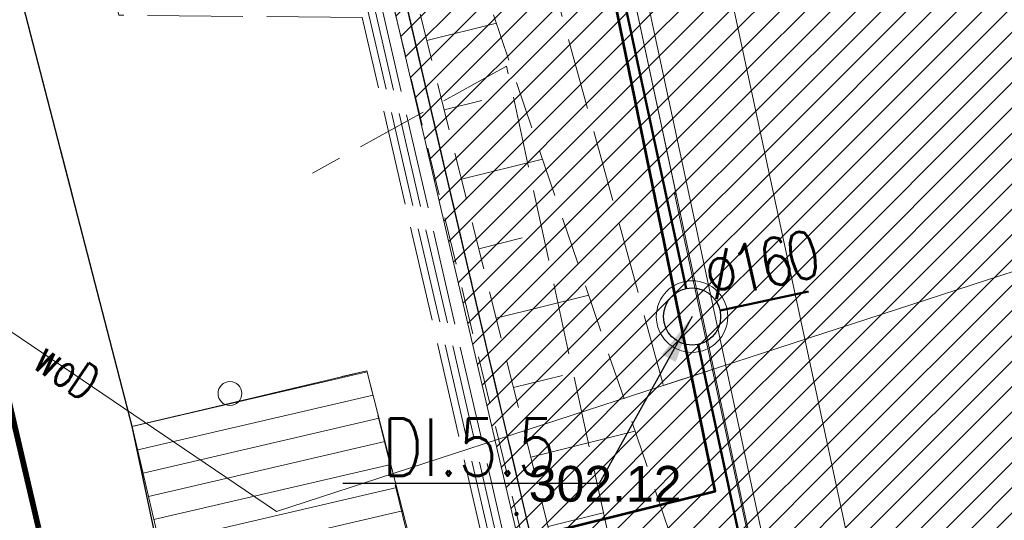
# Model space of a CAD drawing. Header units: metres. Extents: x 6567444 to 13135881, y 5574237 to 11149086.
# Tile 28 of 212: x 6567844 to 6567864, y 5574429 to 5574440. Entities that reach past the tile are written whole.
import ezdxf
from ezdxf.enums import TextEntityAlignment as Align

# ---------------------------------------------------------------- set-up
doc = ezdxf.new("R2010")
doc.units = ezdxf.units.M
for name, pattern in [('_MDCP$0$2.0_1.0', [3, 2, -1]), ('_MDCP$0$L_0_03', [1, 0.5, -0.5]), ('_MDCP$0$L_0_04', [1.5, 1, -0.5]), ('_MDCP$0$L_2_50', [2.5, 2, -0.5]), ('_MDCP$1$L_0_06', [2, 1.5, -0.5]), ('GE.I.6640.1.468.2024_MDCP_dodatkowe pomiary_12.03.2026$0$2.0_1.0', [3, 2, -1]), ('GE.I.6640.1.468.2024_MDCP_dodatkowe pomiary_12.03.2026$0$L_0_03', [1, 0.5, -0.5]), ('GE.I.6640.1.468.2024_MDCP_dodatkowe pomiary_12.03.2026$0$L_0_04', [1.5, 1, -0.5]), ('GE.I.6640.1.468.2024_MDCP_dodatkowe pomiary_12.03.2026$0$L_0_06', [2, 1.5, -0.5]), ('GE.I.6640.1.468.2024_MDCP_dodatkowe pomiary_12.03.2026$0$L_2_50', [2.5, 2, -0.5])]:
    doc.linetypes.add(name, pattern=pattern)
for name, color, linetype, lineweight in [('_MDCP$0$EGB_DzialkaEwidencyjna', 7, 'Continuous', 18), ('_MDCP$0$EGB_Klasouzytek', 92, 'Continuous', 18), ('_MDCP$0$EGB_KonturUzytkuGruntowego', 92, 'Continuous', 18), ('_MDCP$0$GES_InneUrzadzeniaTowarzyszace_P', 7, 'Continuous', 18), ('_MDCP$0$GES_PrzewodElektroenergetyczny_Projektowany', 7, 'Continuous', 18), ('_MDCP$0$GES_PrzewodKanalizacyjny_Projektowany', 7, 'Continuous', 18), ('_MDCP$0$KR_ObiektKarto', 7, 'Continuous', 18), ('_MDCP$0$OT_Komunikacja', 7, 'Continuous', 18), ('_MDCP$0$OT_Skarpa', 7, 'Continuous', 18), ('_MDCP$0$OTRS', 7, 'Continuous', 13), ('_MDCP$0$OTRS_O', 7, 'Continuous', 20), ('_MDCP$0$Z_GRANICE SPRAWDZONE', 100, 'Continuous', 30), ('_MDCP$0$Z_ZAKRES', 214, 'Continuous', 90), ('_MDCP$1$GES_PrzewodWodociagowy', 5, 'Continuous', 18), ('_MDCP$1$GES_PrzewodWodociagowy_Projektowany', 7, 'Continuous', 18), ('_TT_KAN_D', 96, 'Continuous', 50), ('_TT_KAN_D_OPIS_DN', 7, 'Continuous', 30), ('_TT_KAN_D_Opis_PKT_I', 7, 'Continuous', 30), ('_TT_KAN_D_Opis_PKT_II', 7, 'Continuous', 30), ('_TT_opis', 7, 'Continuous', 25), ('GE.I.6640.1.468.2024_MDCP_dodatkowe pomiary_12.03.2026$0$EGB_DzialkaEwidencyjna', 7, 'Continuous', 18), ('GE.I.6640.1.468.2024_MDCP_dodatkowe pomiary_12.03.2026$0$EGB_Klasouzytek', 92, 'Continuous', 18), ('GE.I.6640.1.468.2024_MDCP_dodatkowe pomiary_12.03.2026$0$EGB_KonturUzytkuGruntowego', 92, 'Continuous', 18), ('GE.I.6640.1.468.2024_MDCP_dodatkowe pomiary_12.03.2026$0$GES_InneUrzadzeniaTowarzyszace_P', 7, 'Continuous', 18), ('GE.I.6640.1.468.2024_MDCP_dodatkowe pomiary_12.03.2026$0$GES_PrzewodElektroenergetyczny_Projektowany', 7, 'Continuous', 18), ('GE.I.6640.1.468.2024_MDCP_dodatkowe pomiary_12.03.2026$0$GES_PrzewodKanalizacyjny_Projektowany', 7, 'Continuous', 18), ('GE.I.6640.1.468.2024_MDCP_dodatkowe pomiary_12.03.2026$0$GES_PrzewodWodociagowy', 5, 'Continuous', 18), ('GE.I.6640.1.468.2024_MDCP_dodatkowe pomiary_12.03.2026$0$GES_PrzewodWodociagowy_Projektowany', 7, 'Continuous', 18), ('GE.I.6640.1.468.2024_MDCP_dodatkowe pomiary_12.03.2026$0$KR_ObiektKarto', 7, 'Continuous', 18), ('GE.I.6640.1.468.2024_MDCP_dodatkowe pomiary_12.03.2026$0$OT_Komunikacja', 7, 'Continuous', 18), ('GE.I.6640.1.468.2024_MDCP_dodatkowe pomiary_12.03.2026$0$OT_Skarpa', 7, 'Continuous', 18), ('GE.I.6640.1.468.2024_MDCP_dodatkowe pomiary_12.03.2026$0$OTRS', 7, 'Continuous', 13), ('GE.I.6640.1.468.2024_MDCP_dodatkowe pomiary_12.03.2026$0$OTRS_O', 7, 'Continuous', 20), ('GE.I.6640.1.468.2024_MDCP_dodatkowe pomiary_12.03.2026$0$Z_GRANICE SPRAWDZONE', 100, 'Continuous', 30), ('GE.I.6640.1.468.2024_MDCP_dodatkowe pomiary_12.03.2026$0$Z_ZAKRES', 214, 'Continuous', 90)]:
    doc.layers.add(name, color=color, linetype=linetype, lineweight=lineweight)
doc.layers.add('FORMA - Arch 01 - PZT 1 Strefy', color=7, linetype='Continuous')
doc.styles.add('_MDCP$0$BDOT', font='arial.ttf', dxfattribs={"width": 0.9})
doc.styles.add('_MDCP$0$STANDARD', font='simplex.shx')
doc.styles.add('GE.I.6640.1.468.2024_MDCP_dodatkowe pomiary_12.03.2026$0$BDOT', font='arial.ttf', dxfattribs={"width": 0.9})
doc.styles.add('GE.I.6640.1.468.2024_MDCP_dodatkowe pomiary_12.03.2026$0$STANDARD', font='simplex.shx')
doc.styles.add('pzt_11-06-2015 (2)$0$RomanS', font='romans.shx')
doc.styles.add('ROMANS', font='romans.shx', dxfattribs={"width": 0.9})
doc.styles.get("Standard").update_dxf_attribs({"font": 'arial.ttf'})
doc.dimstyles.new('ISO-25', dxfattribs={"dimtxt": 2.5, "dimasz": 2.5, "dimexe": 1.25, "dimexo": 0.625, "dimtad": 1, "dimtxsty": 'Standard', "dimcen": 2.5, "dimadec": 0, "dimazin": 0, "dimtfac": 1, "dimtmove": 0, "dimatfit": 3, "dimfxl": 1, "dimarcsym": 0})
pattern_1 = [(45, (0, 0), (-0.265165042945, 0.265165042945), [])]

# ---------------------------------------------------------------- blocks, each defined once
blk = doc.blocks.new('_MDCP$0$other_SUPP')
at = {"color": 0, "linetype": 'Continuous', "lineweight": 18}
blk.add_circle((0, 0), 0.5, dxfattribs=at)
blk = doc.blocks.new('_MDCP$0$OTRS')
at = {"layer": '_MDCP$0$OTRS', "color": 0, "lineweight": -3, "const_width": 0.09}
blk.add_lwpolyline([(-0.045, 0, 1), (0.045, 0, 1)], format="xyb", close=True, dxfattribs=at)
at = {"layer": '_MDCP$0$OTRS_O', "color": 0, "style": '_MDCP$0$BDOT'}
blk.add_attdef('RZEDNA', (0.514, 0.515), '', height=1.5, dxfattribs=at)
blk = doc.blocks.new('_MDCP')
at = {"layer": '_MDCP$0$EGB_DzialkaEwidencyjna', "linetype": 'CONTINUOUS', "lineweight": 18}
for p, q in [((6567849.51, 5574552.26), (6567921.55, 5574569.11)), ((6567921.55, 5574569.11), (6567946.41, 5574443.1)), ((6567830.11, 5574547.72), (6567849.51, 5574552.26)), ((6567829, 5574518.49), (6567830.11, 5574547.72)), ((6567851.37, 5574441.53), (6567829, 5574518.49)), ((6567946.41, 5574443.1), (6567945.87, 5574426.93)), ((6567857.95, 5574413.39), (6567851.37, 5574441.53)), ((6567945.87, 5574426.93), (6567941.78, 5574411.28)), ((6567864.17, 5574367.81), (6567857.95, 5574413.39)), ((6567941.78, 5574411.28), (6567926.87, 5574389.48)), ((6567926.87, 5574389.48), (6567903.73, 5574376.76)), ((6567903.73, 5574376.76), (6567864.17, 5574367.81))]:
    blk.add_line(p, q, dxfattribs=at)
at = {"layer": '_MDCP$0$EGB_DzialkaEwidencyjna', "linetype": 'Continuous', "lineweight": 18}
blk.add_line((6567851.427, 5574441.287), (6567857.893, 5574413.633), dxfattribs=at)
at = {"layer": '_MDCP$0$EGB_Klasouzytek', "lineweight": 18}
blk.add_lwpolyline([(6567903.73, 5574376.76), (6567864.17, 5574367.81), (6567857.95, 5574413.39), (6567851.37, 5574441.53), (6567829, 5574518.49), (6567830.11, 5574547.72), (6567849.51, 5574552.26), (6567921.55, 5574569.11), (6567946.41, 5574443.1), (6567945.87, 5574426.93), (6567941.78, 5574411.28), (6567926.87, 5574389.48)], close=True, dxfattribs=at)
blk.add_lwpolyline([(6567843.288, 5574339.738), (6567840.22, 5574379.37), (6567837.97, 5574408.39), (6567824.54, 5574464.39), (6567815.07, 5574503.11), (6567813.39, 5574510.85), (6567812.91, 5574512.76), (6567809.64, 5574533.63), (6567810.66, 5574545.93), (6567811.96, 5574548.85), (6567814.7, 5574549.3), (6567819.81, 5574551.02), (6567841.64, 5574556.2), (6567848.19, 5574557.83), (6567849.51, 5574552.26), (6567830.11, 5574547.72), (6567829, 5574518.49), (6567851.37, 5574441.53), (6567857.95, 5574413.39), (6567862.49, 5574380.1), (6567864.17, 5574367.81), (6567869.98, 5574345.11), (6567862.17, 5574342.99), (6567862.141, 5574342.197)], dxfattribs=at)
at = {"layer": '_MDCP$0$EGB_KonturUzytkuGruntowego', "linetype": '_MDCP$0$L_0_03', "lineweight": 18, "flags": 128}
blk.add_lwpolyline([(6567864.17, 5574367.81), (6567862.49, 5574380.1), (6567857.95, 5574413.39), (6567851.37, 5574441.53), (6567829, 5574518.49), (6567830.11, 5574547.72), (6567849.51, 5574552.26), (6567921.55, 5574569.11), (6567946.41, 5574443.1), (6567945.87, 5574426.93), (6567941.78, 5574411.28), (6567926.87, 5574389.48), (6567903.73, 5574376.76)], close=True, dxfattribs=at)
at = {"layer": '_MDCP$0$EGB_KonturUzytkuGruntowego', "linetype": '_MDCP$0$L_0_03', "lineweight": 18}
blk.add_lwpolyline([(6567843.288, 5574339.738), (6567840.22, 5574379.37), (6567837.97, 5574408.39), (6567824.54, 5574464.39), (6567815.07, 5574503.11), (6567813.39, 5574510.85), (6567812.91, 5574512.76), (6567809.64, 5574533.63), (6567810.66, 5574545.93), (6567811.96, 5574548.85), (6567814.7, 5574549.3), (6567819.81, 5574551.02), (6567841.64, 5574556.2), (6567848.19, 5574557.83), (6567849.51, 5574552.26), (6567830.11, 5574547.72), (6567829, 5574518.49), (6567851.37, 5574441.53), (6567857.95, 5574413.39), (6567862.49, 5574380.1), (6567864.17, 5574367.81), (6567869.98, 5574345.11), (6567862.17, 5574342.99), (6567862.141, 5574342.197)], dxfattribs=at)
at = {"layer": '_MDCP$0$GES_PrzewodElektroenergetyczny_Projektowany', "color": 1, "linetype": '_MDCP$0$L_2_50', "lineweight": 18}
for points in [[(6567863.13, 5574345.65), (6567861.02, 5574363.92), (6567859.55, 5574369.88), (6567857.7, 5574384.68), (6567853.11, 5574407.63), (6567856.91, 5574413.93), (6567850.9, 5574439.94), (6567845.79, 5574439.99), (6567840.33, 5574462.89)], [(6567863.28, 5574345.6), (6567861.17, 5574363.95), (6567859.7, 5574369.91), (6567857.85, 5574384.71), (6567853.27, 5574407.6), (6567857.07, 5574413.91), (6567851.02, 5574440.09), (6567845.91, 5574440.13), (6567840.48, 5574462.92)], [(6567863.44, 5574345.55), (6567861.32, 5574363.97), (6567859.85, 5574369.93), (6567858, 5574384.73), (6567853.42, 5574407.58), (6567857.22, 5574413.88), (6567851.14, 5574440.24), (6567846.03, 5574440.28), (6567840.62, 5574462.96)], [(6567862.97, 5574345.7), (6567860.87, 5574363.89), (6567859.4, 5574369.85), (6567857.55, 5574384.66), (6567852.95, 5574407.66), (6567856.75, 5574413.96), (6567850.78, 5574439.79), (6567845.68, 5574439.84), (6567840.19, 5574462.85)]]:
    blk.add_lwpolyline(points, dxfattribs=at)
at = {"layer": '_MDCP$0$GES_PrzewodKanalizacyjny_Projektowany', "color": 36, "linetype": '_MDCP$1$L_0_06', "lineweight": 18}
blk.add_lwpolyline([(6567823.812, 5574400.465), (6567860.28, 5574407.79), (6567858.51, 5574417.11), (6567853.81, 5574438.77), (6567849.74, 5574436.53)], dxfattribs=at)
at = {"layer": '_MDCP$0$KR_ObiektKarto', "linetype": 'Continuous', "lineweight": 18, "flags": 128}
for points in [[(6567852.136, 5574439.312), (6567853.596, 5574439.676)], [(6567852.499, 5574437.856), (6567853.29, 5574438.054)], [(6567852.862, 5574436.401), (6567854.564, 5574436.826)], [(6567853.225, 5574434.946), (6567854.137, 5574435.173)], [(6567853.588, 5574433.49), (6567855.532, 5574433.975)], [(6567850.887, 5574432.363), (6567845.96, 5574431.22)], [(6567853.952, 5574432.035), (6567854.984, 5574432.292)], [(6567851.011, 5574431.878), (6567846.074, 5574430.73)], [(6567851.135, 5574431.394), (6567846.188, 5574430.243)], [(6567854.315, 5574430.579), (6567856.5, 5574431.125)], [(6567851.259, 5574430.909), (6567846.302, 5574429.756)], [(6567851.382, 5574430.425), (6567846.415, 5574429.269)], [(6567851.506, 5574429.94), (6567846.529, 5574428.783)], [(6567851.63, 5574429.456), (6567846.643, 5574428.296)], [(6567854.678, 5574429.124), (6567855.831, 5574429.412)]]:
    blk.add_lwpolyline(points, dxfattribs=at)
at = {"layer": '_MDCP$0$OT_Komunikacja', "color": 7, "linetype": 'Continuous', "lineweight": 25, "flags": 128}
blk.add_lwpolyline([(6567856.09, 5574372.83), (6567857, 5574372.9), (6567856.31, 5574378.9), (6567855.79, 5574382.87), (6567855.18, 5574386.83), (6567854.51, 5574390.76), (6567853.78, 5574394.71), (6567853.05, 5574398.63), (6567852.19, 5574402.6), (6567849.76, 5574413.26), (6567845.96, 5574431.22), (6567840.92, 5574450.67), (6567838.96, 5574456.25)], dxfattribs=at)
at = {"layer": '_MDCP$0$OT_Komunikacja', "color": 7, "linetype": '_MDCP$0$L_0_04', "lineweight": 18, "flags": 128}
blk.add_lwpolyline([(6567947.515, 5574455.698), (6567948.396, 5574450.424), (6567948.648, 5574448.732), (6567948.975, 5574446.476), (6567949.265, 5574444.281), (6567949.478, 5574440.508), (6567949.478, 5574438.827), (6567949.548, 5574436.345), (6567949.466, 5574434.494), (6567949.331, 5574431.506), (6567949.013, 5574428.567), (6567948.397, 5574424.452), (6567947.845, 5574421.592), (6567946.958, 5574417.848), (6567946.194, 5574415.206), (6567944.955, 5574411.463), (6567944.22, 5574409.565), (6567943.335, 5574407.431), (6567941.896, 5574404.446), (6567940.723, 5574402.331), (6567939.781, 5574400.677), (6567938.516, 5574398.665), (6567936.744, 5574396.084), (6567934.465, 5574393.243), (6567932.327, 5574390.844), (6567928.971, 5574387.543), (6567926.7, 5574385.54), (6567925.032, 5574384.195), (6567923.337, 5574382.935), (6567920.797, 5574381.179), (6567917.606, 5574379.366), (6567914.527, 5574377.737), (6567911.816, 5574376.502), (6567909.558, 5574375.579), (6567907.269, 5574374.816), (6567903.606, 5574373.672), (6567899.382, 5574372.528), (6567894.891, 5574371.274), (6567878.894, 5574366.917), (6567867.949, 5574363.87), (6567863.154, 5574362.61), (6567857.11, 5574361.35), (6567856.863, 5574364.456), (6567856.582, 5574368.039), (6567856.09, 5574372.83), (6567857, 5574372.9), (6567856.31, 5574378.9), (6567855.79, 5574382.87), (6567855.18, 5574386.83), (6567854.51, 5574390.76), (6567853.78, 5574394.71), (6567853.05, 5574398.63), (6567852.19, 5574402.6), (6567849.76, 5574413.26), (6567849.89, 5574414.22), (6567851.83, 5574414.67), (6567851.37, 5574416.66), (6567854.58, 5574417.42), (6567850.88, 5574432.39), (6567845.96, 5574431.22), (6567840.92, 5574450.67), (6567838.96, 5574456.25), (6567831.07, 5574490.06), (6567830.27, 5574495.98), (6567829, 5574501.83), (6567827.92, 5574506.7), (6567826.86, 5574511.56), (6567826.08, 5574515.52), (6567825.4, 5574519.47), (6567824.95, 5574522.44), (6567824.5, 5574526.43), (6567824.25, 5574529.43), (6567824.08, 5574532.42), (6567824.01, 5574536.4), (6567824.25, 5574539.41), (6567825.44, 5574545.29), (6567826.09, 5574547.18), (6567826.92, 5574548.98), (6567827.87, 5574550.71), (6567829, 5574552.37), (6567849.24, 5574556.86), (6567847.84, 5574562.43), (6567850.42, 5574563.07), (6567851, 5574562.82), (6567857.08, 5574558.64), (6567878.36, 5574563.51), (6567907.32, 5574570.28), (6567907.73, 5574567.88), (6567878.94, 5574561.2), (6567857.62, 5574556.33), (6567833.07, 5574550.68), (6567832.17, 5574550.48), (6567830.79, 5574549.8), (6567829.67, 5574548.79), (6567828.68, 5574547.02), (6567827.68, 5574544.22), (6567827.06, 5574541.37), (6567826.61, 5574538.33), (6567826.47, 5574535.3), (6567826.62, 5574531.27), (6567826.93, 5574527.32), (6567827.29, 5574523.8), (6567827.81, 5574520.34), (6567828.64, 5574515.44), (6567829.22, 5574512.47), (6567831.34, 5574502.7), (6567832, 5574502.04), (6567832.86, 5574501.86), (6567835.48, 5574490.39), (6567838.69, 5574476.72), (6567840.94, 5574477.22), (6567842.1, 5574472.29), (6567839.84, 5574471.76), (6567843.24, 5574457.14), (6567846.41, 5574443.89), (6567846.82, 5574442.27), (6567847.04, 5574441.61), (6567847.42, 5574441.08), (6567847.97, 5574440.71), (6567848.63, 5574440.56), (6567849.32, 5574440.61), (6567851.19, 5574441.04), (6567854.02, 5574429.39), (6567857.72, 5574414.07), (6567855.38, 5574413.53), (6567854.43, 5574412.7), (6567853.63, 5574411.68), (6567853.17, 5574410.72), (6567853.12, 5574409.71), (6567854.26, 5574404.84), (6567855.51, 5574399), (6567857.01, 5574391.2), (6567857.79, 5574386.18), (6567858.35, 5574382.21), (6567859.02, 5574377.27), (6567859.909, 5574368.887), (6567860.055, 5574367.78), (6567860.402, 5574366.895), (6567861.348, 5574365.757), (6567862.743, 5574365.112), (6567863.812, 5574364.983), (6567864.873, 5574365.082), (6567875.385, 5574368.045), (6567887.169, 5574371.344), (6567894.86, 5574373.433), (6567904.193, 5574375.979), (6567909.986, 5574377.842), (6567913.714, 5574379.575), (6567916.29, 5574380.93), (6567919.833, 5574382.929), (6567921.94, 5574384.465), (6567924.837, 5574386.597), (6567926.974, 5574388.488), (6567928.91, 5574390.273), (6567932.797, 5574394.443), (6567936.263, 5574399.014), (6567938.789, 5574403.047), (6567940.719, 5574406.619), (6567942.6, 5574410.97), (6567944.237, 5574415.951), (6567945.095, 5574418.932), (6567946.005, 5574422.667), (6567946.916, 5574428.255), (6567947.357, 5574433.537), (6567947.446, 5574438.626), (6567947.184, 5574444.294), (6567946.685, 5574448.233), (6567946.054, 5574452.175), (6567945.029, 5574458.386), (6567942.856, 5574469.729), (6567945.871, 5574465.435)], close=True, dxfattribs=at)
at = {"layer": '_MDCP$0$OT_Komunikacja', "color": 7, "linetype": 'Continuous', "lineweight": 35}
blk.add_lwpolyline([(6567825.64, 5574507.36), (6567848.98, 5574407.6), (6567849.55, 5574405.16), (6567850.09, 5574402.71), (6567850.6, 5574400.27), (6567851.1, 5574397.82), (6567851.58, 5574395.37), (6567852.04, 5574392.91), (6567852.48, 5574390.43), (6567852.89, 5574387.97), (6567853.29, 5574385.49), (6567853.67, 5574383.03), (6567854.02, 5574380.55), (6567854.35, 5574378.08), (6567854.66, 5574375.6), (6567854.97, 5574373.1), (6567855.23, 5574370.61), (6567855.48, 5574368.14), (6567855.71, 5574365.66), (6567855.92, 5574363.17), (6567856.1, 5574360.65), (6567856.28, 5574358.16)], dxfattribs=at)
at = {"layer": '_MDCP$0$OT_Komunikacja', "color": 7, "linetype": 'Continuous', "lineweight": 18, "flags": 128}
blk.add_lwpolyline([(6567845.96, 5574431.22), (6567850.88, 5574432.39), (6567853.26, 5574423.08), (6567848.14, 5574421.88)], close=True, dxfattribs=at)
at = {"layer": '_MDCP$0$OT_Skarpa', "color": 7, "linetype": '_MDCP$0$L_0_04', "lineweight": 18, "flags": 128}
blk.add_lwpolyline([(6567836.9, 5574495.68), (6567838.52, 5574491.11), (6567840.59, 5574480.86), (6567843.46, 5574480.36), (6567848.13, 5574462.83), (6567851.9, 5574444.67), (6567858.01, 5574426.68), (6567860.79, 5574412.31), (6567856.48, 5574410.59), (6567857.58, 5574403.57), (6567859.68, 5574394.97), (6567860.62, 5574385.5), (6567861.58, 5574370.45), (6567862.01, 5574368.01), (6567863.53, 5574367.38), (6567863.13, 5574366), (6567861.59, 5574366.75), (6567860.54, 5574368.19), (6567859.27, 5574379.76), (6567857.79, 5574389.9), (6567858.03, 5574392), (6567857.57, 5574394.08), (6567856.6, 5574396.01), (6567853.99, 5574408.75), (6567853.94, 5574410.45), (6567854.9, 5574412.03), (6567856.04, 5574412.96), (6567858.35, 5574413.64), (6567855.26, 5574426.79), (6567851.62, 5574441.38), (6567849.42, 5574443.2), (6567847.4, 5574447.15), (6567844.89, 5574462.43), (6567841.18, 5574478.32), (6567838.55, 5574479.72), (6567836.83, 5574487.4), (6567833.76, 5574501.75)], close=True, dxfattribs=at)
at = {"layer": '_MDCP$0$Z_GRANICE SPRAWDZONE', "linetype": 'ByBlock', "flags": 128}
blk.add_lwpolyline([(6567830.11, 5574547.72), (6567849.531, 5574552.262), (6567921.55, 5574569.11), (6567946.41, 5574443.1), (6567945.87, 5574426.93), (6567941.769, 5574411.258), (6567926.87, 5574389.48), (6567903.73, 5574376.76), (6567864.17, 5574367.81), (6567857.95, 5574413.39), (6567851.37, 5574441.53), (6567829, 5574518.49), (6567830.11, 5574547.72)], dxfattribs=at)
at = {"layer": '_MDCP$0$Z_ZAKRES', "linetype": '_MDCP$0$2.0_1.0', "lineweight": 140, "ltscale": 3}
blk.add_lwpolyline([(6567820.407, 5574555.719), (6567847.232, 5574561.997), (6567929.356, 5574581.206), (6567956.443, 5574443.911), (6567955.827, 5574425.481), (6567951.015, 5574407.07), (6567933.777, 5574381.866), (6567907.312, 5574367.318), (6567855.739, 5574355.65), (6567852.582, 5574378.747), (6567848.105, 5574411.572), (6567841.693, 5574438.994), (6567818.946, 5574517.253)], close=True, dxfattribs=at)
at = {"layer": '_MDCP$1$GES_PrzewodWodociagowy', "color": 5, "linetype": 'Continuous', "lineweight": 18, "flags": 128}
for points in [[(6567848.987, 5574429.438), (6567896.394, 5574444.884), (6567911.585, 5574448.06)], [(6567840.2, 5574435.385), (6567848.987, 5574429.438)]]:
    blk.add_lwpolyline(points, dxfattribs=at)
at = {"layer": '_MDCP$1$GES_PrzewodWodociagowy_Projektowany', "color": 5, "linetype": '_MDCP$1$L_0_06', "lineweight": 18}
blk.add_lwpolyline([(6567818.999, 5574433.824), (6567848.16, 5574441.63), (6567854.05, 5574443.19), (6567857.1, 5574432.08), (6567858.03, 5574432.38)], dxfattribs=at)
at = {"layer": '_MDCP$0$GES_InneUrzadzeniaTowarzyszace_P', "linetype": 'Continuous', "xscale": 0.5, "yscale": 0.5, "zscale": 0.5}
blk.add_blockref('_MDCP$0$other_SUPP', (6567848.009, 5574431.913), dxfattribs=at)
at = {"layer": '_MDCP$0$OTRS', "xscale": 0.5, "yscale": 0.5, "zscale": 0.5}
blk.add_blockref('_MDCP$0$OTRS', (6567854.017, 5574429.387, 302.121), dxfattribs=at).add_auto_attribs({'RZEDNA': '302.12'})
at = {"layer": '_MDCP$1$GES_PrzewodWodociagowy', "color": 5, "lineweight": 15, "style": '_MDCP$0$STANDARD', "width": 0.66}
blk.add_text('woD', height=0.75, rotation=-34.1, dxfattribs=at).set_placement((6567844.594, 5574432.411), align=Align.MIDDLE_CENTER)
blk = doc.blocks.new('GE.I.6640.1.468.2024_MDCP_dodatkowe pomiary_12.03.2026$0$other_SUPP')
at = {"color": 0, "linetype": 'Continuous', "lineweight": 18}
blk.add_circle((0, 0), 0.5, dxfattribs=at)
blk = doc.blocks.new('GE.I.6640.1.468.2024_MDCP_dodatkowe pomiary_12.03.2026$0$OTRS')
at = {"layer": 'GE.I.6640.1.468.2024_MDCP_dodatkowe pomiary_12.03.2026$0$OTRS', "color": 0, "lineweight": -3, "const_width": 0.09}
blk.add_lwpolyline([(-0.045, 0, 1), (0.045, 0, 1)], format="xyb", close=True, dxfattribs=at)
at = {"layer": 'GE.I.6640.1.468.2024_MDCP_dodatkowe pomiary_12.03.2026$0$OTRS_O', "color": 0, "style": 'GE.I.6640.1.468.2024_MDCP_dodatkowe pomiary_12.03.2026$0$BDOT'}
blk.add_attdef('RZEDNA', (0.514, 0.515), '', height=1.5, dxfattribs=at)
blk = doc.blocks.new('GE.I.6640.1.468.2024_MDCP_dodatkowe pomiary_12.03.2026')
at = {"layer": 'GE.I.6640.1.468.2024_MDCP_dodatkowe pomiary_12.03.2026$0$EGB_DzialkaEwidencyjna', "linetype": 'CONTINUOUS', "lineweight": 18}
for p, q in [((6567849.51, 5574552.26), (6567921.55, 5574569.11)), ((6567921.55, 5574569.11), (6567946.41, 5574443.1)), ((6567830.11, 5574547.72), (6567849.51, 5574552.26)), ((6567829, 5574518.49), (6567830.11, 5574547.72)), ((6567851.37, 5574441.53), (6567829, 5574518.49)), ((6567946.41, 5574443.1), (6567945.87, 5574426.93)), ((6567857.95, 5574413.39), (6567851.37, 5574441.53)), ((6567945.87, 5574426.93), (6567941.78, 5574411.28)), ((6567864.17, 5574367.81), (6567857.95, 5574413.39)), ((6567941.78, 5574411.28), (6567926.87, 5574389.48)), ((6567926.87, 5574389.48), (6567903.73, 5574376.76)), ((6567903.73, 5574376.76), (6567864.17, 5574367.81))]:
    blk.add_line(p, q, dxfattribs=at)
at = {"layer": 'GE.I.6640.1.468.2024_MDCP_dodatkowe pomiary_12.03.2026$0$EGB_DzialkaEwidencyjna', "linetype": 'Continuous', "lineweight": 18}
blk.add_line((6567851.427, 5574441.287), (6567857.893, 5574413.633), dxfattribs=at)
at = {"layer": 'GE.I.6640.1.468.2024_MDCP_dodatkowe pomiary_12.03.2026$0$EGB_Klasouzytek', "lineweight": 18}
blk.add_lwpolyline([(6567903.73, 5574376.76), (6567864.17, 5574367.81), (6567857.95, 5574413.39), (6567851.37, 5574441.53), (6567829, 5574518.49), (6567830.11, 5574547.72), (6567849.51, 5574552.26), (6567921.55, 5574569.11), (6567946.41, 5574443.1), (6567945.87, 5574426.93), (6567941.78, 5574411.28), (6567926.87, 5574389.48)], close=True, dxfattribs=at)
blk.add_lwpolyline([(6567843.288, 5574339.738), (6567840.22, 5574379.37), (6567837.97, 5574408.39), (6567824.54, 5574464.39), (6567815.07, 5574503.11), (6567813.39, 5574510.85), (6567812.91, 5574512.76), (6567809.64, 5574533.63), (6567810.66, 5574545.93), (6567811.96, 5574548.85), (6567814.7, 5574549.3), (6567819.81, 5574551.02), (6567841.64, 5574556.2), (6567848.19, 5574557.83), (6567849.51, 5574552.26), (6567830.11, 5574547.72), (6567829, 5574518.49), (6567851.37, 5574441.53), (6567857.95, 5574413.39), (6567862.49, 5574380.1), (6567864.17, 5574367.81), (6567869.98, 5574345.11), (6567862.17, 5574342.99), (6567862.141, 5574342.197)], dxfattribs=at)
at = {"layer": 'GE.I.6640.1.468.2024_MDCP_dodatkowe pomiary_12.03.2026$0$EGB_KonturUzytkuGruntowego', "linetype": 'GE.I.6640.1.468.2024_MDCP_dodatkowe pomiary_12.03.2026$0$L_0_03', "lineweight": 18, "flags": 128}
blk.add_lwpolyline([(6567864.17, 5574367.81), (6567862.49, 5574380.1), (6567857.95, 5574413.39), (6567851.37, 5574441.53), (6567829, 5574518.49), (6567830.11, 5574547.72), (6567849.51, 5574552.26), (6567921.55, 5574569.11), (6567946.41, 5574443.1), (6567945.87, 5574426.93), (6567941.78, 5574411.28), (6567926.87, 5574389.48), (6567903.73, 5574376.76)], close=True, dxfattribs=at)
at = {"layer": 'GE.I.6640.1.468.2024_MDCP_dodatkowe pomiary_12.03.2026$0$EGB_KonturUzytkuGruntowego', "linetype": 'GE.I.6640.1.468.2024_MDCP_dodatkowe pomiary_12.03.2026$0$L_0_03', "lineweight": 18}
blk.add_lwpolyline([(6567843.288, 5574339.738), (6567840.22, 5574379.37), (6567837.97, 5574408.39), (6567824.54, 5574464.39), (6567815.07, 5574503.11), (6567813.39, 5574510.85), (6567812.91, 5574512.76), (6567809.64, 5574533.63), (6567810.66, 5574545.93), (6567811.96, 5574548.85), (6567814.7, 5574549.3), (6567819.81, 5574551.02), (6567841.64, 5574556.2), (6567848.19, 5574557.83), (6567849.51, 5574552.26), (6567830.11, 5574547.72), (6567829, 5574518.49), (6567851.37, 5574441.53), (6567857.95, 5574413.39), (6567862.49, 5574380.1), (6567864.17, 5574367.81), (6567869.98, 5574345.11), (6567862.17, 5574342.99), (6567862.141, 5574342.197)], dxfattribs=at)
at = {"layer": 'GE.I.6640.1.468.2024_MDCP_dodatkowe pomiary_12.03.2026$0$GES_PrzewodElektroenergetyczny_Projektowany', "color": 1, "linetype": 'GE.I.6640.1.468.2024_MDCP_dodatkowe pomiary_12.03.2026$0$L_2_50', "lineweight": 18}
for points in [[(6567863.13, 5574345.65), (6567861.02, 5574363.92), (6567859.55, 5574369.88), (6567857.7, 5574384.68), (6567853.11, 5574407.63), (6567856.91, 5574413.93), (6567850.9, 5574439.94), (6567845.79, 5574439.99), (6567840.33, 5574462.89)], [(6567863.28, 5574345.6), (6567861.17, 5574363.95), (6567859.7, 5574369.91), (6567857.85, 5574384.71), (6567853.27, 5574407.6), (6567857.07, 5574413.91), (6567851.02, 5574440.09), (6567845.91, 5574440.13), (6567840.48, 5574462.92)], [(6567863.44, 5574345.55), (6567861.32, 5574363.97), (6567859.85, 5574369.93), (6567858, 5574384.73), (6567853.42, 5574407.58), (6567857.22, 5574413.88), (6567851.14, 5574440.24), (6567846.03, 5574440.28), (6567840.62, 5574462.96)], [(6567862.97, 5574345.7), (6567860.87, 5574363.89), (6567859.4, 5574369.85), (6567857.55, 5574384.66), (6567852.95, 5574407.66), (6567856.75, 5574413.96), (6567850.78, 5574439.79), (6567845.68, 5574439.84), (6567840.19, 5574462.85)]]:
    blk.add_lwpolyline(points, dxfattribs=at)
at = {"layer": 'GE.I.6640.1.468.2024_MDCP_dodatkowe pomiary_12.03.2026$0$GES_PrzewodKanalizacyjny_Projektowany', "color": 36, "linetype": 'GE.I.6640.1.468.2024_MDCP_dodatkowe pomiary_12.03.2026$0$L_0_06', "lineweight": 18}
blk.add_lwpolyline([(6567823.812, 5574400.465), (6567860.28, 5574407.79), (6567858.51, 5574417.11), (6567853.81, 5574438.77), (6567849.74, 5574436.53)], dxfattribs=at)
at = {"layer": 'GE.I.6640.1.468.2024_MDCP_dodatkowe pomiary_12.03.2026$0$GES_PrzewodWodociagowy', "color": 5, "linetype": 'Continuous', "lineweight": 18, "flags": 128}
for points in [[(6567848.987, 5574429.438), (6567896.394, 5574444.884), (6567911.585, 5574448.06)], [(6567840.2, 5574435.385), (6567848.987, 5574429.438)]]:
    blk.add_lwpolyline(points, dxfattribs=at)
at = {"layer": 'GE.I.6640.1.468.2024_MDCP_dodatkowe pomiary_12.03.2026$0$GES_PrzewodWodociagowy_Projektowany', "color": 5, "linetype": 'GE.I.6640.1.468.2024_MDCP_dodatkowe pomiary_12.03.2026$0$L_0_06', "lineweight": 18}
blk.add_lwpolyline([(6567818.999, 5574433.824), (6567848.16, 5574441.63), (6567854.05, 5574443.19), (6567857.1, 5574432.08), (6567858.03, 5574432.38)], dxfattribs=at)
at = {"layer": 'GE.I.6640.1.468.2024_MDCP_dodatkowe pomiary_12.03.2026$0$KR_ObiektKarto', "linetype": 'Continuous', "lineweight": 18, "flags": 128}
for points in [[(6567852.136, 5574439.312), (6567853.596, 5574439.676)], [(6567852.499, 5574437.856), (6567853.29, 5574438.054)], [(6567852.862, 5574436.401), (6567854.564, 5574436.826)], [(6567853.225, 5574434.946), (6567854.137, 5574435.173)], [(6567853.588, 5574433.49), (6567855.532, 5574433.975)], [(6567850.887, 5574432.363), (6567845.96, 5574431.22)], [(6567853.952, 5574432.035), (6567854.984, 5574432.292)], [(6567851.011, 5574431.878), (6567846.074, 5574430.73)], [(6567851.135, 5574431.394), (6567846.188, 5574430.243)], [(6567854.315, 5574430.579), (6567856.5, 5574431.125)], [(6567851.259, 5574430.909), (6567846.302, 5574429.756)], [(6567851.382, 5574430.425), (6567846.415, 5574429.269)], [(6567851.506, 5574429.94), (6567846.529, 5574428.783)], [(6567851.63, 5574429.456), (6567846.643, 5574428.296)], [(6567854.678, 5574429.124), (6567855.831, 5574429.412)]]:
    blk.add_lwpolyline(points, dxfattribs=at)
at = {"layer": 'GE.I.6640.1.468.2024_MDCP_dodatkowe pomiary_12.03.2026$0$OT_Komunikacja', "color": 7, "linetype": 'Continuous', "lineweight": 25, "flags": 128}
blk.add_lwpolyline([(6567856.09, 5574372.83), (6567857, 5574372.9), (6567856.31, 5574378.9), (6567855.79, 5574382.87), (6567855.18, 5574386.83), (6567854.51, 5574390.76), (6567853.78, 5574394.71), (6567853.05, 5574398.63), (6567852.19, 5574402.6), (6567849.76, 5574413.26), (6567845.96, 5574431.22), (6567840.92, 5574450.67), (6567838.96, 5574456.25)], dxfattribs=at)
at = {"layer": 'GE.I.6640.1.468.2024_MDCP_dodatkowe pomiary_12.03.2026$0$OT_Komunikacja', "color": 7, "linetype": 'GE.I.6640.1.468.2024_MDCP_dodatkowe pomiary_12.03.2026$0$L_0_04', "lineweight": 18, "flags": 128}
blk.add_lwpolyline([(6567947.515, 5574455.698), (6567948.396, 5574450.424), (6567948.648, 5574448.732), (6567948.975, 5574446.476), (6567949.265, 5574444.281), (6567949.478, 5574440.508), (6567949.478, 5574438.827), (6567949.548, 5574436.345), (6567949.466, 5574434.494), (6567949.331, 5574431.506), (6567949.013, 5574428.567), (6567948.397, 5574424.452), (6567947.845, 5574421.592), (6567946.958, 5574417.848), (6567946.194, 5574415.206), (6567944.955, 5574411.463), (6567944.22, 5574409.565), (6567943.335, 5574407.431), (6567941.896, 5574404.446), (6567940.723, 5574402.331), (6567939.781, 5574400.677), (6567938.516, 5574398.665), (6567936.744, 5574396.084), (6567934.465, 5574393.243), (6567932.327, 5574390.844), (6567928.971, 5574387.543), (6567926.7, 5574385.54), (6567925.032, 5574384.195), (6567923.337, 5574382.935), (6567920.797, 5574381.179), (6567917.606, 5574379.366), (6567914.527, 5574377.737), (6567911.816, 5574376.502), (6567909.558, 5574375.579), (6567907.269, 5574374.816), (6567903.606, 5574373.672), (6567899.382, 5574372.528), (6567894.891, 5574371.274), (6567878.894, 5574366.917), (6567867.949, 5574363.87), (6567863.154, 5574362.61), (6567857.11, 5574361.35), (6567856.863, 5574364.456), (6567856.582, 5574368.039), (6567856.09, 5574372.83), (6567857, 5574372.9), (6567856.31, 5574378.9), (6567855.79, 5574382.87), (6567855.18, 5574386.83), (6567854.51, 5574390.76), (6567853.78, 5574394.71), (6567853.05, 5574398.63), (6567852.19, 5574402.6), (6567849.76, 5574413.26), (6567849.89, 5574414.22), (6567851.83, 5574414.67), (6567851.37, 5574416.66), (6567854.58, 5574417.42), (6567850.88, 5574432.39), (6567845.96, 5574431.22), (6567840.92, 5574450.67), (6567838.96, 5574456.25), (6567831.07, 5574490.06), (6567830.27, 5574495.98), (6567829, 5574501.83), (6567827.92, 5574506.7), (6567826.86, 5574511.56), (6567826.08, 5574515.52), (6567825.4, 5574519.47), (6567824.95, 5574522.44), (6567824.5, 5574526.43), (6567824.25, 5574529.43), (6567824.08, 5574532.42), (6567824.01, 5574536.4), (6567824.25, 5574539.41), (6567825.44, 5574545.29), (6567826.09, 5574547.18), (6567826.92, 5574548.98), (6567827.87, 5574550.71), (6567829, 5574552.37), (6567849.24, 5574556.86), (6567847.84, 5574562.43), (6567850.42, 5574563.07), (6567851, 5574562.82), (6567857.08, 5574558.64), (6567878.36, 5574563.51), (6567907.32, 5574570.28), (6567907.73, 5574567.88), (6567878.94, 5574561.2), (6567857.62, 5574556.33), (6567833.07, 5574550.68), (6567832.17, 5574550.48), (6567830.79, 5574549.8), (6567829.67, 5574548.79), (6567828.68, 5574547.02), (6567827.68, 5574544.22), (6567827.06, 5574541.37), (6567826.61, 5574538.33), (6567826.47, 5574535.3), (6567826.62, 5574531.27), (6567826.93, 5574527.32), (6567827.29, 5574523.8), (6567827.81, 5574520.34), (6567828.64, 5574515.44), (6567829.22, 5574512.47), (6567831.34, 5574502.7), (6567832, 5574502.04), (6567832.86, 5574501.86), (6567835.48, 5574490.39), (6567838.69, 5574476.72), (6567840.94, 5574477.22), (6567842.1, 5574472.29), (6567839.84, 5574471.76), (6567843.24, 5574457.14), (6567846.41, 5574443.89), (6567846.82, 5574442.27), (6567847.04, 5574441.61), (6567847.42, 5574441.08), (6567847.97, 5574440.71), (6567848.63, 5574440.56), (6567849.32, 5574440.61), (6567851.19, 5574441.04), (6567854.02, 5574429.39), (6567857.72, 5574414.07), (6567855.38, 5574413.53), (6567854.43, 5574412.7), (6567853.63, 5574411.68), (6567853.17, 5574410.72), (6567853.12, 5574409.71), (6567854.26, 5574404.84), (6567855.51, 5574399), (6567857.01, 5574391.2), (6567857.79, 5574386.18), (6567858.35, 5574382.21), (6567859.02, 5574377.27), (6567859.909, 5574368.887), (6567860.055, 5574367.78), (6567860.402, 5574366.895), (6567861.348, 5574365.757), (6567862.743, 5574365.112), (6567863.812, 5574364.983), (6567864.873, 5574365.082), (6567875.385, 5574368.045), (6567887.169, 5574371.344), (6567894.86, 5574373.433), (6567904.193, 5574375.979), (6567909.986, 5574377.842), (6567913.714, 5574379.575), (6567916.29, 5574380.93), (6567919.833, 5574382.929), (6567921.94, 5574384.465), (6567924.837, 5574386.597), (6567926.974, 5574388.488), (6567928.91, 5574390.273), (6567932.797, 5574394.443), (6567936.263, 5574399.014), (6567938.789, 5574403.047), (6567940.719, 5574406.619), (6567942.6, 5574410.97), (6567944.237, 5574415.951), (6567945.095, 5574418.932), (6567946.005, 5574422.667), (6567946.916, 5574428.255), (6567947.357, 5574433.537), (6567947.446, 5574438.626), (6567947.184, 5574444.294), (6567946.685, 5574448.233), (6567946.054, 5574452.175), (6567945.029, 5574458.386), (6567942.856, 5574469.729), (6567945.871, 5574465.435)], close=True, dxfattribs=at)
at = {"layer": 'GE.I.6640.1.468.2024_MDCP_dodatkowe pomiary_12.03.2026$0$OT_Komunikacja', "color": 7, "linetype": 'Continuous', "lineweight": 35}
blk.add_lwpolyline([(6567825.64, 5574507.36), (6567848.98, 5574407.6), (6567849.55, 5574405.16), (6567850.09, 5574402.71), (6567850.6, 5574400.27), (6567851.1, 5574397.82), (6567851.58, 5574395.37), (6567852.04, 5574392.91), (6567852.48, 5574390.43), (6567852.89, 5574387.97), (6567853.29, 5574385.49), (6567853.67, 5574383.03), (6567854.02, 5574380.55), (6567854.35, 5574378.08), (6567854.66, 5574375.6), (6567854.97, 5574373.1), (6567855.23, 5574370.61), (6567855.48, 5574368.14), (6567855.71, 5574365.66), (6567855.92, 5574363.17), (6567856.1, 5574360.65), (6567856.28, 5574358.16)], dxfattribs=at)
at = {"layer": 'GE.I.6640.1.468.2024_MDCP_dodatkowe pomiary_12.03.2026$0$OT_Komunikacja', "color": 7, "linetype": 'Continuous', "lineweight": 18, "flags": 128}
blk.add_lwpolyline([(6567845.96, 5574431.22), (6567850.88, 5574432.39), (6567853.26, 5574423.08), (6567848.14, 5574421.88)], close=True, dxfattribs=at)
at = {"layer": 'GE.I.6640.1.468.2024_MDCP_dodatkowe pomiary_12.03.2026$0$OT_Skarpa', "color": 7, "linetype": 'GE.I.6640.1.468.2024_MDCP_dodatkowe pomiary_12.03.2026$0$L_0_04', "lineweight": 18, "flags": 128}
blk.add_lwpolyline([(6567836.9, 5574495.68), (6567838.52, 5574491.11), (6567840.59, 5574480.86), (6567843.46, 5574480.36), (6567848.13, 5574462.83), (6567851.9, 5574444.67), (6567858.01, 5574426.68), (6567860.79, 5574412.31), (6567856.48, 5574410.59), (6567857.58, 5574403.57), (6567859.68, 5574394.97), (6567860.62, 5574385.5), (6567861.58, 5574370.45), (6567862.01, 5574368.01), (6567863.53, 5574367.38), (6567863.13, 5574366), (6567861.59, 5574366.75), (6567860.54, 5574368.19), (6567859.27, 5574379.76), (6567857.79, 5574389.9), (6567858.03, 5574392), (6567857.57, 5574394.08), (6567856.6, 5574396.01), (6567853.99, 5574408.75), (6567853.94, 5574410.45), (6567854.9, 5574412.03), (6567856.04, 5574412.96), (6567858.35, 5574413.64), (6567855.26, 5574426.79), (6567851.62, 5574441.38), (6567849.42, 5574443.2), (6567847.4, 5574447.15), (6567844.89, 5574462.43), (6567841.18, 5574478.32), (6567838.55, 5574479.72), (6567836.83, 5574487.4), (6567833.76, 5574501.75)], close=True, dxfattribs=at)
at = {"layer": 'GE.I.6640.1.468.2024_MDCP_dodatkowe pomiary_12.03.2026$0$Z_GRANICE SPRAWDZONE', "linetype": 'ByBlock', "flags": 128}
blk.add_lwpolyline([(6567830.11, 5574547.72), (6567849.531, 5574552.262), (6567921.55, 5574569.11), (6567946.41, 5574443.1), (6567945.87, 5574426.93), (6567941.769, 5574411.258), (6567926.87, 5574389.48), (6567903.73, 5574376.76), (6567864.17, 5574367.81), (6567857.95, 5574413.39), (6567851.37, 5574441.53), (6567829, 5574518.49), (6567830.11, 5574547.72)], dxfattribs=at)
at = {"layer": 'GE.I.6640.1.468.2024_MDCP_dodatkowe pomiary_12.03.2026$0$Z_ZAKRES', "linetype": 'GE.I.6640.1.468.2024_MDCP_dodatkowe pomiary_12.03.2026$0$2.0_1.0', "lineweight": 140, "ltscale": 3}
blk.add_lwpolyline([(6567820.407, 5574555.719), (6567847.232, 5574561.997), (6567929.356, 5574581.206), (6567956.443, 5574443.911), (6567955.827, 5574425.481), (6567951.015, 5574407.07), (6567933.777, 5574381.866), (6567907.312, 5574367.318), (6567855.739, 5574355.65), (6567852.582, 5574378.747), (6567848.105, 5574411.572), (6567841.693, 5574438.994), (6567818.946, 5574517.253)], close=True, dxfattribs=at)
at = {"layer": 'GE.I.6640.1.468.2024_MDCP_dodatkowe pomiary_12.03.2026$0$GES_InneUrzadzeniaTowarzyszace_P', "linetype": 'Continuous', "xscale": 0.5, "yscale": 0.5, "zscale": 0.5}
blk.add_blockref('GE.I.6640.1.468.2024_MDCP_dodatkowe pomiary_12.03.2026$0$other_SUPP', (6567848.009, 5574431.913), dxfattribs=at)
at = {"layer": 'GE.I.6640.1.468.2024_MDCP_dodatkowe pomiary_12.03.2026$0$OTRS', "xscale": 0.5, "yscale": 0.5, "zscale": 0.5}
blk.add_blockref('GE.I.6640.1.468.2024_MDCP_dodatkowe pomiary_12.03.2026$0$OTRS', (6567854.017, 5574429.387, 302.121), dxfattribs=at).add_auto_attribs({'RZEDNA': '302.12'})
at = {"layer": 'GE.I.6640.1.468.2024_MDCP_dodatkowe pomiary_12.03.2026$0$GES_PrzewodWodociagowy', "color": 5, "lineweight": 15, "style": 'GE.I.6640.1.468.2024_MDCP_dodatkowe pomiary_12.03.2026$0$STANDARD', "width": 0.66}
blk.add_text('woD', height=0.75, rotation=-34.1, dxfattribs=at).set_placement((6567844.594, 5574432.411), align=Align.MIDDLE_CENTER)

msp = doc.modelspace()

# ---------------------------------------------------------------- block references
at = {"layer": 'Defpoints'}
msp.add_blockref('GE.I.6640.1.468.2024_MDCP_dodatkowe pomiary_12.03.2026', (0, 0), dxfattribs=at)

# ---------------------------------------------------------------- next in the draw order: block references
msp.add_blockref('_MDCP', (0, 0))

# ---------------------------------------------------------------- next in the draw order: hatches: boundary and pattern name
at = {"layer": 'FORMA - Arch 01 - PZT 1 Strefy', "linetype": 'Continuous', "lineweight": 0, "true_color": 0x606060}
h = msp.add_hatch(dxfattribs=at)
h.set_pattern_fill('ANSI31', color=251, scale=3, style=0)
h.set_pattern_definition(pattern_1)
h.paths.add_polyline_path([(6567871.897, 5574368.332), (6567874.014, 5574368.787), (6567873.643, 5574370.512), (6567903.422, 5574376.912), (6567909.835, 5574380.437), (6567906.331, 5574396.74), (6567901.444, 5574395.69), (6567900.638, 5574399.438, 0.414214), (6567899.925, 5574399.899), (6567899.749, 5574399.861), (6567903.66, 5574381.663), (6567879.003, 5574376.364), (6567879.525, 5574373.939), (6567879.51, 5574373.936), (6567873.199, 5574372.58), (6567872.678, 5574375.004), (6567872.546, 5574374.976), (6567856.579, 5574449.269), (6567867.702, 5574451.66), (6567867.644, 5574451.942), (6567854.542, 5574449.228), (6567857.367, 5574436.081), (6567857.331, 5574436.103), (6567866.955, 5574391.323), (6567867.301, 5574389.716), (6567869.023, 5574381.702), (6567871.013, 5574372.442), (6567871.082, 5574372.125), (6567871.526, 5574370.057)])
at = {"layer": 'FORMA - Arch 01 - PZT 1 Strefy', "linetype": 'Continuous', "lineweight": 0, "ltscale": 5, "true_color": 0xf0e6d9}
h = msp.add_hatch(dxfattribs=at)
h.set_pattern_fill('ANSI31', color=254, scale=3, style=0)
h.set_pattern_definition(pattern_1)
h.paths.add_polyline_path([(6567856.579, 5574449.269), (6567872.546, 5574374.976), (6567872.678, 5574375.004), (6567873.199, 5574372.58), (6567879.525, 5574373.939), (6567879.003, 5574376.364), (6567903.66, 5574381.663), (6567892.45, 5574433.822), (6567887.371, 5574432.73), (6567883.877, 5574448.989), (6567868.965, 5574445.784), (6567867.702, 5574451.66)])
at = {"layer": 'FORMA - Arch 01 - PZT 1 Strefy', "linetype": 'Continuous', "lineweight": 0, "true_color": 0x577933}
h = msp.add_hatch(dxfattribs=at)
h.set_pattern_fill('ANSI31', color=77, scale=3, style=0)
h.set_pattern_definition(pattern_1)
h.paths.add_polyline_path([(6567864.17, 5574366.56), (6567871.927, 5574368.338), (6567854.229, 5574450.683), (6567851.221, 5574450.037), (6567848.845, 5574448.927), (6567851.441, 5574440.04), (6567857.873, 5574412.533)])

# ---------------------------------------------------------------- next in the draw order: linework, layer by layer
at = {"layer": '_TT_KAN_D'}
for points in [[(6567855.721, 5574442.725), (6567857.572, 5574434.111)], [(6567860.141, 5574434.049), (6567858.285, 5574433.651)], [(6567857.824, 5574432.938), (6567860.002, 5574422.806)]]:
    msp.add_lwpolyline(points, dxfattribs=at)
at = {"layer": '_TT_KAN_D', "lineweight": 13}
msp.add_circle((6567857.698, 5574433.524), 0.75, dxfattribs=at)
at = {"layer": '_TT_KAN_D', "lineweight": 30}
msp.add_circle((6567857.698, 5574433.524), 0.6, dxfattribs=at)
at = {"layer": '_TT_KAN_D_Opis_PKT_II', "color": 6, "lineweight": 53}
msp.add_lwpolyline([(6567815.06, 5574477.791), (6567826.98, 5574422.106), (6567858.181, 5574429.866), (6567851.568, 5574462.175), (6567845.836, 5574461.103), (6567842.215, 5574476.527), (6567828.068, 5574474.111), (6567826.333, 5574479.26)], close=True, dxfattribs=at)
at = {"layer": '_TT_opis', "lineweight": 18}
msp.add_lwpolyline([(6567854.623, 5574450.099), (6567870.591, 5574375.806)], dxfattribs=at)
at = {"layer": 'FORMA - Arch 01 - PZT 1 Strefy', "color": 71, "linetype": 'Continuous', "lineweight": 13, "true_color": 0xaff266}
for p, q in [((6567871.927, 5574368.338), (6567854.229, 5574450.683)), ((6567851.441, 5574440.04), (6567857.873, 5574412.533))]:
    msp.add_line(p, q, dxfattribs=at)
at = {"layer": 'FORMA - Arch 01 - PZT 1 Strefy', "color": 254, "linetype": 'Continuous', "lineweight": 0, "true_color": 0xe3cfb5}
msp.add_line((6567856.579, 5574449.269), (6567872.546, 5574374.976), dxfattribs=at)
at = {"layer": 'FORMA - Arch 01 - PZT 1 Strefy', "color": 9, "linetype": 'Continuous', "lineweight": 13}
for p, q in [((6567872.546, 5574374.976), (6567856.579, 5574449.269)), ((6567854.542, 5574449.228), (6567857.367, 5574436.081)), ((6567857.367, 5574436.081), (6567857.331, 5574436.103)), ((6567857.331, 5574436.103), (6567866.955, 5574391.323))]:
    msp.add_line(p, q, dxfattribs=at)

# ---------------------------------------------------------------- next in the draw order: texts
at = {"layer": '_TT_KAN_D_OPIS_DN', "insert": (6567857.871, 5574434.835), "char_height": 1, "attachment_point": 1, "rotation": 12.6833, "style": 'pzt_11-06-2015 (2)$0$RomanS'}
msp.add_mtext_dynamic_manual_height_columns('\\T0.85;\\W0.8;%%C160', width=9.13673, gutter_width=12.5, heights=[0], dxfattribs=at)
at = {"layer": '_TT_KAN_D_Opis_PKT_I', "insert": (6567854.856, 5574431.387), "char_height": 1.2, "attachment_point": 3, "style": 'ROMANS'}
msp.add_mtext('\\W0.8;DI.5.5', dxfattribs=at)

# ---------------------------------------------------------------- next in the draw order: leaders
at = {"layer": '_TT_KAN_D_Opis_PKT_I', "lineweight": 25, "annotation_type": 0, "has_hookline": 1, "hookline_direction": 1, "text_width": 3.749}
msp.add_leader([(6567857.698, 5574433.524), (6567855.752, 5574430.028), (6567854.752, 5574430.028)], dimstyle='ISO-25', override={"dimasz": 1, "dimgap": 0.625, "dimtad": 3}, dxfattribs=at)

doc.saveas('drawing.dxf')
